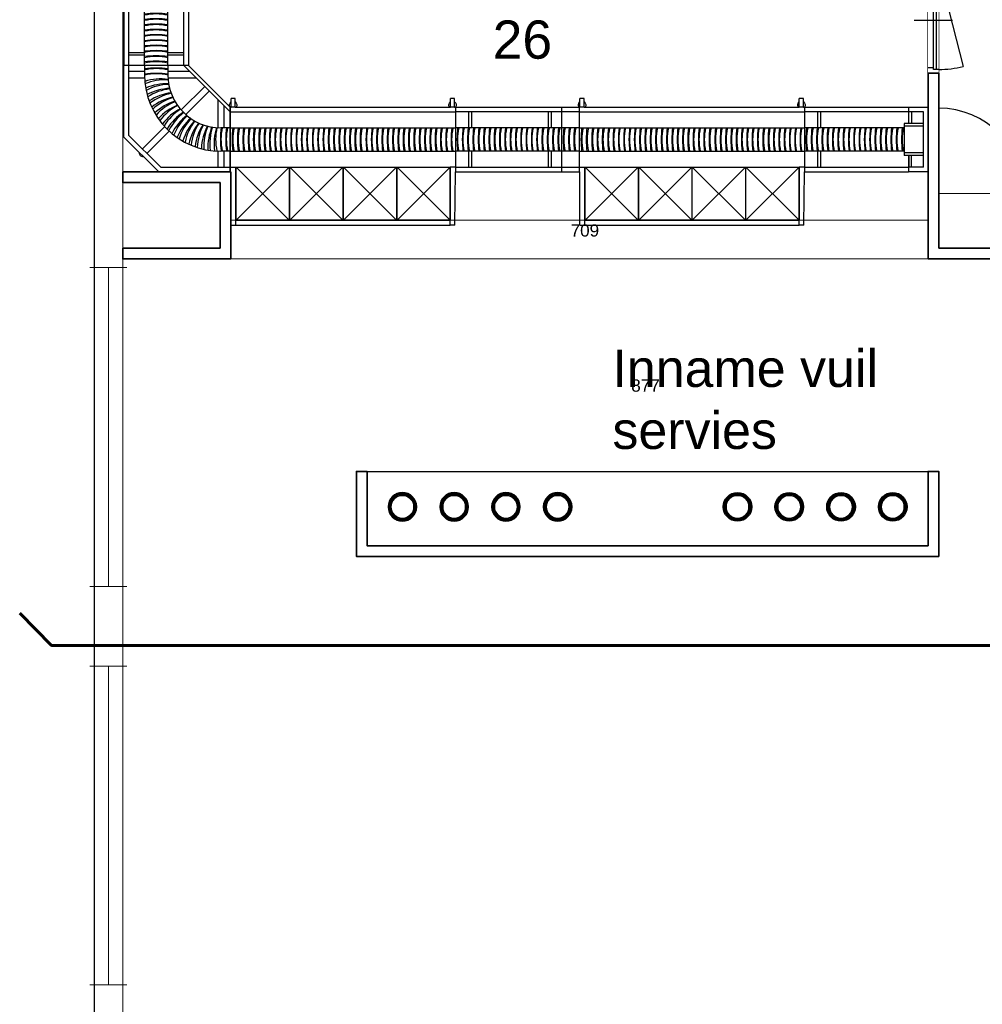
# Model space of a CAD drawing. Header units: millimetres. Extents: x 251300 to 553564, y 2563 to 144710.
# Tile 2 of 57: x 251415 to 260478, y 21080 to 30348. Entities that reach past the tile are written whole.
import ezdxf
from ezdxf.enums import TextEntityAlignment as Align

# ---------------------------------------------------------------- set-up
doc = ezdxf.new("R2010")
doc.units = ezdxf.units.MM
doc.set_wipeout_variables(frame=1)
for name, color, linetype in [('0 @ 50', 7, 'Continuous'), ('0002APP_1', 2, 'Continuous'), ('al73ren-0', 251, 'Continuous'), ('al73ren-1', 7, 'Continuous')]:
    doc.layers.add(name, color=color, linetype=linetype)
for name, color, linetype, lineweight in [('ALN_L73.10_Apparaten', 7, 'Continuous', 20), ('APPARAAT1', 2, 'Continuous', 25), ('APPARAAT2', 1, 'Continuous', 20), ('APPARAAT5', 7, 'Continuous', 5), ('BB Brandscheiding 30  min.', 210, 'WBDBO_030', 60), ('BWK ALGEMEEN', 1, 'Continuous', 25), ('BWK MUREN', 3, 'Continuous', 35), ('POSITIENUMMER', 141, 'Continuous', 20), ('TEKST PS', 10, 'Continuous', 9), ('X-L21_C_buitenwanden', 7, 'Continuous', 30), ('X-L22_C_binnenwand', 7, 'Continuous', 13), ('X-L32_C_binnenwandopeningen', 3, 'Continuous', 5), ('X-T22_C_ruimtelabel', 7, 'Continuous', 5)]:
    doc.layers.add(name, color=color, linetype=linetype, lineweight=lineweight)
doc.styles.add('DVD_Standaard_35', font='arial.ttf', dxfattribs={"height": 3.5})
doc.styles.add('PS', font='arial.ttf')
doc.styles.get("Standard").update_dxf_attribs({"font": 'arial.ttf'})
doc.linetypes.add('WBDBO_030', pattern='A,35,-7.5,["X",DVD_Standaard_35,S=1,R=0,X=-2,Y=-1.75],-7.5', length=50)

# ---------------------------------------------------------------- blocks, each defined once
blk = doc.blocks.new('POSITIENUMMER')
at = {"layer": 'POSITIENUMMER', "style": 'PS', "flags": 1}
for tag, p in [('MERK-TYPE', (-1.22, -6.81)), ('AFMETINGEN', (-1.22, -10.86)), ('OMSCHRIJVING', (-1.22, -14.79)), ('OPMERKINGEN', (-1.22, -18.98))]:
    blk.add_attdef(tag, p, '', height=2.8, dxfattribs=at)
blk.add_wipeout([(-5.03, 0), (-5.03, 0.11), (-5.02, 0.2), (-5, 0.34), (-4.97, 0.48), (-4.93, 0.6), (-4.86, 0.76), (-4.78, 0.92), (-4.69, 1.07), (-4.6, 1.2), (-4.54, 1.27), (-4.48, 1.34), (-4.43, 1.4), (-4.35, 1.49), (-4.26, 1.57), (-4.18, 1.64), (-4.07, 1.73), (-3.91, 1.86), (-3.77, 1.95), (-3.62, 2.05), (-3.49, 2.12), (-3.31, 2.22), (-3.18, 2.29), (-3.02, 2.36), (-2.86, 2.43), (-2.72, 2.48), (-2.53, 2.55), (-2.36, 2.61), (-2.17, 2.66), (-2, 2.71), (-1.73, 2.77), (-1.53, 2.81), (-1.37, 2.84), (-1.13, 2.88), (-0.93, 2.9), (-0.73, 2.92), (-0.52, 2.93), (-0.28, 2.95), (-0.09, 2.95), (0.17, 2.95), (0.35, 2.94), (0.58, 2.93), (0.78, 2.91), (1, 2.89), (1.15, 2.87), (1.32, 2.85), (1.47, 2.82), (1.68, 2.78), (1.88, 2.74), (2.01, 2.7), (2.16, 2.67), (2.37, 2.6), (2.54, 2.55), (2.65, 2.51), (2.78, 2.46), (2.91, 2.41), (3.05, 2.34), (3.21, 2.27), (3.32, 2.22), (3.46, 2.14), (3.61, 2.06), (3.73, 1.98), (3.85, 1.9), (4, 1.79), (4.11, 1.7), (4.21, 1.62), (4.33, 1.5), (4.43, 1.4), (4.53, 1.29), (4.62, 1.17), (4.69, 1.06), (4.77, 0.94), (4.83, 0.83), (4.89, 0.7), (4.93, 0.6), (4.97, 0.47), (4.99, 0.38), (5.02, 0.23), (5.03, 0.13), (5.03, 0.07), (5.03, 0.04), (5.03, -0.07), (5.02, -0.18), (5.02, -0.17), (5.01, -0.3), (4.96, -0.48), (4.92, -0.62), (4.88, -0.73), (4.79, -0.9), (4.74, -0.99), (4.69, -1.08), (4.62, -1.17), (4.52, -1.29), (4.44, -1.39), (4.37, -1.46), (4.28, -1.55), (4.2, -1.63), (4.05, -1.75), (3.95, -1.83), (3.83, -1.91), (3.65, -2.03), (3.52, -2.11), (3.37, -2.19), (3.23, -2.26), (3.12, -2.32), (2.93, -2.4), (2.81, -2.45), (2.67, -2.5), (2.5, -2.56), (2.26, -2.63), (2.12, -2.68), (1.9, -2.73), (1.71, -2.78), (1.55, -2.81), (1.41, -2.83), (1.28, -2.85), (1.11, -2.88), (0.84, -2.91), (0.68, -2.92), (0.46, -2.94), (0.29, -2.95), (0.1, -2.95), (-0.12, -2.95), (-0.33, -2.94), (-0.56, -2.93), (-0.83, -2.91), (-1.09, -2.88), (-1.3, -2.85), (-1.58, -2.8), (-1.83, -2.75), (-2.05, -2.69), (-2.13, -2.67), (-2.15, -2.67), (-2.41, -2.59), (-2.61, -2.52), (-2.79, -2.45), (-2.94, -2.39), (-3.08, -2.33), (-3.25, -2.25), (-3.37, -2.19), (-3.5, -2.12), (-3.64, -2.04), (-3.76, -1.96), (-3.89, -1.87), (-3.97, -1.81), (-4.08, -1.73), (-4.15, -1.67), (-4.32, -1.51), (-4.48, -1.35), (-4.55, -1.26), (-4.64, -1.14), (-4.73, -1), (-4.79, -0.9), (-4.86, -0.77), (-4.91, -0.65), (-4.94, -0.55), (-4.97, -0.44), (-5.01, -0.28), (-5.02, -0.19), (-5.03, -0.07)]).dxf.layer = 'POSITIENUMMER'
at = {"layer": 'POSITIENUMMER'}
blk.add_attdef('POS', text='', height=2.3, dxfattribs=at).set_placement((0, 0), align=Align.MIDDLE)
blk = doc.blocks.new('DVDVB_32_-S-_Raam')
at = {"linetype": 'Continuous', "lineweight": 13}
blk.add_wipeout([(0, 0.5), (1, 0.5), (1, -0.5), (0, -0.5)], dxfattribs=at)
at = {"color": 1, "linetype": 'ByBlock', "lineweight": -2}
for p, q in [((0, -0.5), (0, 0.5)), ((1, -0.5), (1, 0.5)), ((0, 0), (1, 0))]:
    blk.add_line(p, q, dxfattribs=at)
blk = doc.blocks.new('DVDVB_32_-S-_DubbelDeur')
at = {"linetype": 'Continuous', "lineweight": 13}
blk.add_wipeout([(0, -0.5), (1, -0.5), (1, 0.5), (0, 0.5)], dxfattribs=at)
at = {"color": 0, "linetype": 'ByBlock', "lineweight": -2}
for p, q in [((0, -0.5), (0, 0.5)), ((1, -0.5), (1, 0.5)), ((0, 0), (1, 0))]:
    blk.add_line(p, q, dxfattribs=at)
blk = doc.blocks.new('*U27')
at = {"layer": 'BWK ALGEMEEN'}
for p, q in [((35, 0), (936.8, 229)), ((1000, 0), (0, 0)), ((1000, -100), (0, -100))]:
    blk.add_line(p, q, dxfattribs=at)
blk.add_arc((22, 0), 943, 0, 14.05738, dxfattribs=at)
blk.add_wipeout([(1000, 0), (1000, -100), (0, -100), (0, 0)]).dxf.layer = 'BWK ALGEMEEN'
for p, q in [((500, -230.6), (500, 130.6)), ((0, 0), (0, -100)), ((35, 0), (35, -50)), ((965, 0), (965, -50)), ((1000, 0), (1000, -100)), ((965, -20), (35, -20)), ((965, -50), (35, -50)), ((50, -50), (50, -100)), ((950, -50), (950, -100))]:
    blk.add_line(p, q, dxfattribs=at)
blk = doc.blocks.new('4k tussen')
at = {"layer": 'al73ren-0', "linetype": 'Continuous'}
for p, q in [((-14142.1, 10008.1), (-14142.1, 9398.1)), ((-12022.1, 9963.1), (-14142.1, 9963.1)), ((-14134.6, 10008.1), (-14094.6, 10008.1)), ((-12069.6, 10008.1), (-12029.6, 10008.1)), ((-12022.1, 10008.1), (-12022.1, 9963.1)), ((-12022.1, 9963.1), (-12022.1, 9443.1)), ((-12022.1, 9813.1), (-14142.1, 9813.1)), ((-12022.1, 9593.1), (-14142.1, 9593.1)), ((-14142.1, 9443.1), (-14092.1, 9443.1)), ((-12072.1, 9443.1), (-14092.1, 9443.1)), ((-14092.1, 8898.1), (-14092.1, 9443.1)), ((-12072.1, 9443.1), (-12072.1, 8898.1)), ((-12022.1, 9443.1), (-12072.1, 9443.1)), ((-12022.1, 9443.1), (-12022.1, 9398.1)), ((-12072.1, 8943.1), (-14092.1, 8943.1))]:
    blk.add_line(p, q, dxfattribs=at)
at = {"layer": 'al73ren-0'}
for points in [[(-13592.1, 9443.1), (-14092.1, 9443.1), (-14092.1, 8943.1), (-13592.1, 8943.1), (-13592.1, 9443.1), (-14092.1, 8943.1), (-13592.1, 8943.1), (-14092.1, 9443.1)], [(-13087.1, 9443.1), (-13587.1, 9443.1), (-13587.1, 8943.1), (-13087.1, 8943.1), (-13087.1, 9443.1), (-13587.1, 8943.1), (-13087.1, 8943.1), (-13587.1, 9443.1)], [(-12582.1, 9443.1), (-13082.1, 9443.1), (-13082.1, 8943.1), (-12582.1, 8943.1), (-12582.1, 9443.1), (-13082.1, 8943.1), (-12582.1, 8943.1), (-13082.1, 9443.1)], [(-12077.1, 9443.1), (-12577.1, 9443.1), (-12577.1, 8943.1), (-12077.1, 8943.1), (-12077.1, 9443.1), (-12577.1, 8943.1), (-12077.1, 8943.1), (-12577.1, 9443.1)]]:
    blk.add_lwpolyline(points, dxfattribs=at)
at = {"layer": 'al73ren-0', "linetype": 'Continuous'}
for centre, radius, start, end in [((-14114.6, 10028.1), 35, 124.8499, 214.8499), ((-14114.6, 10028.1), 35, 325.1501, 55.1501), ((-12049.6, 10028.1), 35, 124.8499, 214.8499), ((-12049.6, 10028.1), 35, 325.1501, 55.1501), ((-14604.2, 9703.1), 495, 347.16041, 12.83959), ((-15074.2, 9703.1), 970, 353.48853, 6.51147), ((-14554.2, 9703.1), 495, 347.16041, 12.83959), ((-15024.2, 9703.1), 970, 353.48853, 6.51147), ((-14504.2, 9703.1), 495, 347.16041, 12.83959), ((-14974.2, 9703.1), 970, 353.48853, 6.51147), ((-14454.2, 9703.1), 495, 347.16041, 12.83959), ((-14924.2, 9703.1), 970, 353.48853, 6.51147), ((-14404.2, 9703.1), 495, 347.16041, 12.83959), ((-14874.2, 9703.1), 970, 353.48853, 6.51147), ((-14354.2, 9703.1), 495, 347.16041, 12.83959), ((-14824.2, 9703.1), 970, 353.48853, 6.51147), ((-14304.2, 9703.1), 495, 347.16041, 12.83959), ((-14774.2, 9703.1), 970, 353.48853, 6.51147), ((-14254.2, 9703.1), 495, 347.16041, 12.83959), ((-14723, 9703.1), 970, 353.48853, 6.51147), ((-14203, 9703.1), 495, 347.16041, 12.83959), ((-14673, 9703.1), 970, 353.48853, 6.51147), ((-14153, 9703.1), 495, 347.16041, 12.83959), ((-14623, 9703.1), 970, 353.48853, 6.51147), ((-14103, 9703.1), 495, 347.16041, 12.83959), ((-14573, 9703.1), 970, 353.48853, 6.51147), ((-14053, 9703.1), 495, 347.16041, 12.83959), ((-14523, 9703.1), 970, 353.48853, 6.51147), ((-14003, 9703.1), 495, 347.16041, 12.83959), ((-14473, 9703.1), 970, 353.48853, 6.51147), ((-13953, 9703.1), 495, 347.16041, 12.83959), ((-14423, 9703.1), 970, 353.48853, 6.51147), ((-13903, 9703.1), 495, 347.16041, 12.83959), ((-14373, 9703.1), 970, 353.48853, 6.51147), ((-13853, 9703.1), 495, 347.16041, 12.83959), ((-14323, 9703.1), 970, 353.48853, 6.51147), ((-13803, 9703.1), 495, 347.16041, 12.83959), ((-14273, 9703.1), 970, 353.48853, 6.51147), ((-14273, 9703.1), 970, 353.48853, 6.51147), ((-13749.2, 9703.1), 495, 347.16041, 12.83959), ((-14218, 9703.1), 970, 353.48853, 6.51147), ((-13698, 9703.1), 495, 347.16041, 12.83959), ((-14168, 9703.1), 970, 353.48853, 6.51147), ((-13648, 9703.1), 495, 347.16041, 12.83959), ((-14118, 9703.1), 970, 353.48853, 6.51147), ((-13598, 9703.1), 495, 347.16041, 12.83959), ((-14068, 9703.1), 970, 353.48853, 6.51147), ((-13548, 9703.1), 495, 347.16041, 12.83959), ((-14018, 9703.1), 970, 353.48853, 6.51147), ((-13498, 9703.1), 495, 347.16041, 12.83959), ((-13968, 9703.1), 970, 353.48853, 6.51147), ((-13448, 9703.1), 495, 347.16041, 12.83959), ((-13918, 9703.1), 970, 353.48853, 6.51147), ((-13398, 9703.1), 495, 347.16041, 12.83959), ((-13868, 9703.1), 970, 353.48853, 6.51147), ((-13348, 9703.1), 495, 347.16041, 12.83959), ((-13818, 9703.1), 970, 353.48853, 6.51147), ((-13298, 9703.1), 495, 347.16041, 12.83959), ((-13768, 9703.1), 970, 353.48853, 6.51147), ((-13768, 9703.1), 970, 353.48853, 6.51147), ((-13244.2, 9703.1), 495, 347.16041, 12.83959), ((-13714.2, 9703.1), 970, 353.48853, 6.51147), ((-13194.2, 9703.1), 495, 347.16041, 12.83959), ((-13664.2, 9703.1), 970, 353.48853, 6.51147), ((-13144.2, 9703.1), 495, 347.16041, 12.83959), ((-13614.2, 9703.1), 970, 353.48853, 6.51147), ((-13094.2, 9703.1), 495, 347.16041, 12.83959), ((-13564.2, 9703.1), 970, 353.48853, 6.51147), ((-13044.2, 9703.1), 495, 347.16041, 12.83959), ((-13514.2, 9703.1), 970, 353.48853, 6.51147), ((-12994.2, 9703.1), 495, 347.16041, 12.83959), ((-13464.2, 9703.1), 970, 353.48853, 6.51147), ((-12944.2, 9703.1), 495, 347.16041, 12.83959), ((-13414.2, 9703.1), 970, 353.48853, 6.51147), ((-12894.2, 9703.1), 495, 347.16041, 12.83959), ((-13364.2, 9703.1), 970, 353.48853, 6.51147), ((-12844.2, 9703.1), 495, 347.16041, 12.83959), ((-13314.2, 9703.1), 970, 353.48853, 6.51147), ((-12794.2, 9703.1), 495, 347.16041, 12.83959), ((-13264.2, 9703.1), 970, 353.48853, 6.51147), ((-12744.2, 9703.1), 495, 347.16041, 12.83959), ((-13212.1, 9703.1), 970, 353.48853, 6.51147), ((-12694.2, 9703.1), 495, 347.16041, 12.83959), ((-13164.2, 9703.1), 970, 353.48853, 6.51147), ((-12644.2, 9703.1), 495, 347.16041, 12.83959), ((-13114.2, 9703.1), 970, 353.48853, 6.51147), ((-12594.2, 9703.1), 495, 347.16041, 12.83959), ((-13062.1, 9703.1), 970, 353.48853, 6.51147), ((-12544.2, 9703.1), 495, 347.16041, 12.83959), ((-13012.1, 9703.1), 970, 353.48853, 6.51147)]:
    blk.add_arc(centre, radius, start, end, dxfattribs=at)
at = {"layer": 'al73ren-1', "linetype": 'Continuous'}
for p, q in [((-14134.6, 10008.1), (-14134.6, 10088.1)), ((-14134.6, 10088.1), (-14094.6, 10088.1)), ((-14094.6, 10008.1), (-14094.6, 10088.1)), ((-12069.6, 10008.1), (-12069.6, 10088.1)), ((-12069.6, 10088.1), (-12029.6, 10088.1)), ((-12029.6, 10008.1), (-12029.6, 10088.1)), ((-14134.6, 10008.1), (-14142.1, 10008.1)), ((-12069.6, 10008.1), (-14094.6, 10008.1)), ((-12022.1, 10008.1), (-12029.6, 10008.1)), ((-14137.1, 8898.1), (-14142.1, 9398.1)), ((-14142.1, 9398.1), (-14142.1, 9398.1)), ((-12027.1, 8898.1), (-12027.1, 9398.1)), ((-14137.1, 8898.1), (-14092.1, 8898.1)), ((-12072.1, 8898.1), (-14092.1, 8898.1)), ((-12027.1, 8898.1), (-12072.1, 8898.1))]:
    blk.add_line(p, q, dxfattribs=at)
blk = doc.blocks.new('keerdeel')
at = {"layer": 'al73ren-0', "linetype": 'Continuous'}
for p, q in [((4141.7, 6008.1), (4141.7, 5853.1)), ((4141.7, 6008.1), (4141.7, 5963.1)), ((4281.7, 5963.1), (4141.7, 5963.1)), ((4145.7, 5853.1), (4145.7, 5963.1)), ((4170.7, 5963.1), (4170.7, 5853.1)), ((4281.7, 5443.1), (4281.7, 5963.1)), ((4141.7, 5553.1), (4141.7, 5398.1)), ((4145.7, 5553.1), (4145.7, 5443.1)), ((4170.7, 5443.1), (4170.7, 5553.1)), ((4281.7, 5443.1), (4141.7, 5443.1))]:
    blk.add_line(p, q, dxfattribs=at)
at = {"layer": 'al73ren-0'}
for p, q in [((4281.7, 5853.1), (4101.7, 5853.1)), ((4101.7, 5853.1), (4101.7, 5553.1)), ((4281.7, 5828.1), (4101.7, 5828.1)), ((4281.7, 5578.1), (4101.7, 5578.1)), ((4281.7, 5553.1), (4101.7, 5553.1))]:
    blk.add_line(p, q, dxfattribs=at)
at = {"layer": 'al73ren-1', "linetype": 'Continuous'}
for p, q in [((4141.7, 6008.1), (4326.7, 6008.1)), ((4326.7, 6008.1), (4326.7, 5398.1)), ((4326.7, 5398.1), (4141.7, 5398.1))]:
    blk.add_line(p, q, dxfattribs=at)
blk = doc.blocks.new('A$C9f759018')
at = {"linetype": 'Continuous'}
for p, q in [((0, 392.5), (1, 392.5)), ((392.5, 0), (392.5, 1))]:
    blk.add_line(p, q, dxfattribs=at)
at = {"layer": 'al73ren-0', "linetype": 'Continuous'}
for p, q in [((0, 1002.5), (0, 392.5)), ((655.1, 957.5), (0, 957.5)), ((57.5, 957.5), (57.5, 807.5)), ((117.5, 806.9), (117.5, 957.5)), ((957.5, 655.1), (655.1, 957.5)), ((0, 807.5), (87.5, 807.5)), ((785.1, 827.5), (575, 617.4)), ((617.4, 575), (827.5, 785.1)), ((957.5, 0), (957.5, 655.1)), ((0, 587.5), (87.5, 587.5)), ((57.5, 587.5), (57.5, 381.6)), ((117.5, 321.6), (117.5, 586.6)), ((0, 437.5), (1.6, 437.5)), ((1.6, 437.5), (437.5, 1.6)), ((419.2, 461.6), (198.3, 240.8)), ((240.8, 198.3), (461.6, 419.2)), ((586.6, 117.5), (321.6, 117.5)), ((957.5, 117.5), (806.9, 117.5)), ((381.6, 57.5), (587.5, 57.5)), ((437.5, 1.6), (437.5, 0)), ((587.5, 0), (587.5, 87.5)), ((807.5, 0), (807.5, 87.5)), ((807.5, 57.5), (957.5, 57.5)), ((392.5, 0), (1002.5, 0))]:
    blk.add_line(p, q, dxfattribs=at)
for centre, radius, start, end in [((822.2, 822.2), 35, 355.0052, 94.9948), ((-457.5, 695), 495, 347.16041, 12.83959), ((-457.5, 695), 495, 347.16041, 12.83959), ((-927.5, 695), 970, 353.48853, 6.51147), ((-407.5, 695), 495, 347.16041, 12.83959), ((-877.5, 695), 970, 353.48853, 6.51147), ((87.5, 87.5), 720, 0, 90), ((-357.5, 695), 495, 347.16041, 12.83959), ((-342.5, 734.9), 495, 342.16041, 7.83959), ((-302.6, 731.5), 495, 342.16041, 7.83959), ((-284.2, 770), 495, 337.16041, 2.83959), ((-244.8, 763), 495, 337.16041, 2.83959), ((-223.1, 799.7), 495, 332.16041, 357.83959), ((-184.5, 789.4), 495, 332.16041, 357.83959), ((-159.6, 824.1), 495, 327.16041, 352.83959), ((-122, 810.4), 495, 327.16041, 352.83959), ((-94.3, 842.8), 495, 322.16041, 347.83959), ((-58, 825.9), 495, 322.16041, 347.83959), ((-27.5, 855.8), 495, 317.16041, 342.83959), ((7.1, 835.8), 495, 317.16041, 342.83959), ((40.1, 862.9), 495, 312.16041, 337.83959), ((72.9, 839.9), 495, 312.16041, 337.83959), ((87.5, 87.5), 500, 0, 90), ((108.1, 864), 495, 307.16041, 332.83959), ((138.7, 838.3), 495, 307.16041, 332.83959), ((175.9, 859.3), 495, 302.16041, 327.83959), ((204.2, 831), 495, 302.16041, 327.83959), ((243, 848.6), 495, 297.16041, 322.83959), ((268.7, 818), 495, 297.16041, 322.83959), ((309, 832.2), 495, 292.16041, 317.83959), ((331.9, 799.4), 495, 292.16041, 317.83959), ((373.3, 810), 495, 287.16041, 312.83959), ((393.3, 775.4), 495, 287.16041, 312.83959), ((435.4, 782.4), 495, 282.16041, 307.83959), ((494.8, 749.4), 495, 277.16041, 302.83959), ((452.3, 746.1), 495, 282.16041, 307.83959), ((508.5, 711.8), 495, 277.16041, 302.83959), ((551.2, 711.4), 495, 272.16041, 297.83959), ((604, 668.6), 495, 267.16041, 292.83959), ((561.5, 672.7), 495, 272.16041, 297.83959), ((652.9, 621.3), 495, 262.16041, 287.83959), ((611, 629.2), 495, 267.16041, 292.83959), ((695.4, 574.7), 495, 257.16041, 282.83959), ((695.4, 1044.7), 970, 263.48853, 276.51147), ((695.4, 524.7), 495, 257.16041, 282.83959), ((695.4, 994.7), 970, 263.48853, 276.51147)]:
    blk.add_arc(centre, radius, start, end, dxfattribs=at)
at = {"layer": 'al73ren-1', "linetype": 'Continuous'}
for p, q in [((0, 1002.5), (673.7, 1002.5)), ((1002.5, 673.7), (673.7, 1002.5)), ((1002.5, 673.7), (1002.5, 0)), ((392.5, 1), (1, 392.5))]:
    blk.add_line(p, q, dxfattribs=at)
blk = doc.blocks.new('A$C89915ead')
at = {"layer": 'al73ren-0', "linetype": 'Continuous'}
for p, q in [((0, 753.8), (610, 753.8)), ((45, 753.8), (45, 0)), ((195, 753.8), (195, 139.5)), ((415, 753.8), (415, 139.5)), ((565, 0), (565, 753.8)), ((45, 655.8), (195, 655.8)), ((415, 655.8), (565, 655.8)), ((195, 630.8), (45, 630.8)), ((565, 630.8), (415, 630.8)), ((45, 152), (195, 152)), ((195, 127), (45, 127)), ((195, 139.5), (195, 0)), ((415, 152), (565, 152)), ((415, 139.5), (415, 0)), ((565, 127), (415, 127)), ((0, 0), (610, 0))]:
    blk.add_line(p, q, dxfattribs=at)
for centre, radius, start, end in [((305, 1214.5), 495, 257.16041, 282.83959), ((305, 1684.5), 970, 263.48853, 276.51147), ((305, 1164.5), 495, 257.16041, 282.83959), ((305, 1634.5), 970, 263.48853, 276.51147), ((305, 1114.5), 495, 257.16041, 282.83959), ((305, 1584.5), 970, 263.48853, 276.51147), ((305, 1064.5), 495, 257.16041, 282.83959), ((305, 1534.5), 970, 263.48853, 276.51147), ((305, 1014.5), 495, 257.16041, 282.83959), ((305, 1484.5), 970, 263.48853, 276.51147), ((305, 964.5), 495, 257.16041, 282.83959), ((305, 1434.5), 970, 263.48853, 276.51147), ((305, 914.5), 495, 257.16041, 282.83959), ((305, 1384.5), 970, 263.48853, 276.51147), ((305, 864.5), 495, 257.16041, 282.83959), ((305, 1334.5), 970, 263.48853, 276.51147), ((305, 814.5), 495, 257.16041, 282.83959), ((305, 1284.5), 970, 263.48853, 276.51147), ((305, 764.5), 495, 257.16041, 282.83959), ((305, 1234.5), 970, 263.48853, 276.51147), ((305, 714.5), 495, 257.16041, 282.83959), ((305, 1184.5), 970, 263.48853, 276.51147), ((305, 664.5), 495, 257.16041, 282.83959), ((305, 1134.5), 970, 263.48853, 276.51147), ((305, 614.5), 495, 257.16041, 282.83959), ((305, 1084.5), 970, 263.48853, 276.51147), ((305, 564.5), 495, 257.16041, 282.83959), ((305, 1034.5), 970, 263.48853, 276.51147), ((305, 514.5), 495, 257.16041, 282.83959), ((305, 984.5), 970, 263.48853, 276.51147)]:
    blk.add_arc(centre, radius, start, end, dxfattribs=at)
at = {"layer": 'al73ren-1', "linetype": 'Continuous'}
for p, q in [((0, 0), (0, 753.8)), ((610, 0), (610, 753.8))]:
    blk.add_line(p, q, dxfattribs=at)
blk = doc.blocks.new('*U163')
at = {"layer": 'APPARAAT1'}
blk.add_lwpolyline([(-1000, -700), (-1000, 0), (4282.7, 0), (4282.7, -700)], close=True, dxfattribs=at)
blk = doc.blocks.new('-AFVLTON')
at = {"layer": 'APPARAAT1'}
blk.add_circle((0, 0), 135, dxfattribs=at)
at = {"layer": 'APPARAAT2'}
blk.add_circle((0, 0), 105, dxfattribs=at)
at = {"layer": 'APPARAAT5'}
for radius in [130, 125, 120, 115, 110]:
    blk.add_circle((0, 0), radius, dxfattribs=at)

msp = doc.modelspace()

# ---------------------------------------------------------------- linework, layer by layer
at = {"layer": 'al73ren-0', "linetype": 'Continuous'}
for p, q in [((255517.4, 29524.7), (255517.4, 28914.7)), ((256682.4, 29479.7), (255517.4, 29479.7)), ((255644.4, 29329.7), (255644.4, 29479.7)), ((255669.4, 29479.7), (255669.4, 29329.7)), ((256394.4, 29329.7), (256394.4, 29479.7)), ((256419.4, 29479.7), (256419.4, 29329.7)), ((256517.4, 29524.7), (256517.4, 28914.7)), ((258802.4, 29524.7), (258802.4, 28914.7)), ((259782.7, 29479.7), (258802.4, 29479.7)), ((258929.4, 29329.7), (258929.4, 29479.7)), ((258954.4, 29479.7), (258954.4, 29329.7)), ((255656.9, 29329.7), (255517.4, 29329.7)), ((256682.4, 29329.7), (255656.9, 29329.7)), ((258941.9, 29329.7), (258802.4, 29329.7)), ((259742.7, 29329.7), (258941.9, 29329.7)), ((255656.9, 29109.7), (255517.4, 29109.7)), ((255644.4, 28959.7), (255644.4, 29109.7)), ((256682.4, 29109.7), (255656.9, 29109.7)), ((255669.4, 29109.7), (255669.4, 28959.7)), ((256394.4, 28959.7), (256394.4, 29109.7)), ((256419.4, 29109.7), (256419.4, 28959.7)), ((258941.9, 29109.7), (258802.4, 29109.7)), ((258929.4, 28959.7), (258929.4, 29109.7)), ((259742.7, 29109.7), (258941.9, 29109.7)), ((258954.4, 29109.7), (258954.4, 28959.7)), ((255517.4, 28959.7), (256682.4, 28959.7)), ((258802.4, 28959.7), (259782.7, 28959.7))]:
    msp.add_line(p, q, dxfattribs=at)
for centre, radius, start, end in [((256501.9, 29219.7), 970, 173.48853, 186.51147), ((256031.9, 29219.7), 495, 167.16041, 192.83959), ((256551.9, 29219.7), 970, 173.48853, 186.51147), ((256081.9, 29219.7), 495, 167.16041, 192.83959), ((256601.9, 29219.7), 970, 173.48853, 186.51147), ((256131.9, 29219.7), 495, 167.16041, 192.83959), ((256651.9, 29219.7), 970, 173.48853, 186.51147), ((256181.9, 29219.7), 495, 167.16041, 192.83959), ((256701.9, 29219.7), 970, 173.48853, 186.51147), ((256231.9, 29219.7), 495, 167.16041, 192.83959), ((256751.9, 29219.7), 970, 173.48853, 186.51147), ((256281.9, 29219.7), 495, 167.16041, 192.83959), ((256801.9, 29219.7), 970, 173.48853, 186.51147), ((256331.9, 29219.7), 495, 167.16041, 192.83959), ((256851.9, 29219.7), 970, 173.48853, 186.51147), ((256381.9, 29219.7), 495, 167.16041, 192.83959), ((256901.9, 29219.7), 970, 173.48853, 186.51147), ((256431.9, 29219.7), 495, 167.16041, 192.83959), ((256951.9, 29219.7), 970, 173.48853, 186.51147), ((256481.9, 29219.7), 495, 167.16041, 192.83959), ((257001.9, 29219.7), 970, 173.48853, 186.51147), ((256531.9, 29219.7), 495, 167.16041, 192.83959), ((257051.9, 29219.7), 970, 173.48853, 186.51147), ((256581.9, 29219.7), 495, 167.16041, 192.83959), ((257101.9, 29219.7), 970, 173.48853, 186.51147), ((256631.9, 29219.7), 495, 167.16041, 192.83959), ((257151.9, 29219.7), 970, 173.48853, 186.51147), ((256681.9, 29219.7), 495, 167.16041, 192.83959), ((257201.9, 29219.7), 970, 173.48853, 186.51147), ((256731.9, 29219.7), 495, 167.16041, 192.83959), ((257251.9, 29219.7), 970, 173.48853, 186.51147), ((256781.9, 29219.7), 495, 167.16041, 192.83959), ((257301.9, 29219.7), 970, 173.48853, 186.51147), ((256831.9, 29219.7), 495, 167.16041, 192.83959), ((257351.9, 29219.7), 970, 173.48853, 186.51147), ((256881.9, 29219.7), 495, 167.16041, 192.83959), ((257401.9, 29219.7), 970, 173.48853, 186.51147), ((256931.9, 29219.7), 495, 167.16041, 192.83959), ((257451.9, 29219.7), 970, 173.48853, 186.51147), ((256981.9, 29219.7), 495, 167.16041, 192.83959), ((257501.9, 29219.7), 970, 173.48853, 186.51147), ((257031.9, 29219.7), 495, 167.16041, 192.83959), ((257551.9, 29219.7), 970, 173.48853, 186.51147), ((257081.9, 29219.7), 495, 167.16041, 192.83959), ((257601.9, 29219.7), 970, 173.48853, 186.51147), ((257131.9, 29219.7), 495, 167.16041, 192.83959), ((259786.9, 29219.7), 970, 173.48853, 186.51147), ((259316.9, 29219.7), 495, 167.16041, 192.83959), ((259836.9, 29219.7), 970, 173.48853, 186.51147), ((259366.9, 29219.7), 495, 167.16041, 192.83959), ((259886.9, 29219.7), 970, 173.48853, 186.51147), ((259416.9, 29219.7), 495, 167.16041, 192.83959), ((259936.9, 29219.7), 970, 173.48853, 186.51147), ((259466.9, 29219.7), 495, 167.16041, 192.83959), ((259986.9, 29219.7), 970, 173.48853, 186.51147), ((259516.9, 29219.7), 495, 167.16041, 192.83959), ((260036.9, 29219.7), 970, 173.48853, 186.51147), ((259566.9, 29219.7), 495, 167.16041, 192.83959), ((260086.9, 29219.7), 970, 173.48853, 186.51147), ((259616.9, 29219.7), 495, 167.16041, 192.83959), ((260136.9, 29219.7), 970, 173.48853, 186.51147), ((259666.9, 29219.7), 495, 167.16041, 192.83959), ((260186.9, 29219.7), 970, 173.48853, 186.51147), ((259716.9, 29219.7), 495, 167.16041, 192.83959), ((260236.9, 29219.7), 970, 173.48853, 186.51147), ((259766.9, 29219.7), 495, 167.16041, 192.83959), ((260286.9, 29219.7), 970, 173.48853, 186.51147), ((259816.9, 29219.7), 495, 167.16041, 192.83959), ((260336.9, 29219.7), 970, 173.48853, 186.51147), ((259866.9, 29219.7), 495, 167.16041, 192.83959), ((260386.9, 29219.7), 970, 173.48853, 186.51147), ((259916.9, 29219.7), 495, 167.16041, 192.83959), ((260436.9, 29219.7), 970, 173.48853, 186.51147), ((259966.9, 29219.7), 495, 167.16041, 192.83959), ((260486.9, 29219.7), 970, 173.48853, 186.51147), ((260016.9, 29219.7), 495, 167.16041, 192.83959), ((260536.9, 29219.7), 970, 173.48853, 186.51147), ((260066.9, 29219.7), 495, 167.16041, 192.83959), ((260586.9, 29219.7), 970, 173.48853, 186.51147), ((260116.9, 29219.7), 495, 167.16041, 192.83959), ((260636.9, 29219.7), 970, 173.48853, 186.51147), ((260166.9, 29219.7), 495, 167.16041, 192.83959), ((260686.9, 29219.7), 970, 173.48853, 186.51147), ((260216.9, 29219.7), 495, 167.16041, 192.83959)]:
    msp.add_arc(centre, radius, start, end, dxfattribs=at)
at = {"layer": 'al73ren-1', "linetype": 'Continuous'}
for p, q in [((255517.4, 29524.7), (256682.4, 29524.7)), ((258802.4, 29524.7), (259782.7, 29524.7)), ((255517.4, 28914.7), (256682.4, 28914.7)), ((258802.4, 28914.7), (259782.7, 28914.7))]:
    msp.add_line(p, q, dxfattribs=at)
at = {"layer": 'ALN_L73.10_Apparaten'}
for p, q in [((259967.7, 28096.6), (259967.7, 28914.7)), ((253402.4, 28459.7), (253402.4, 28096.6)), ((253402.4, 28096.6), (259967.7, 28096.6))]:
    msp.add_line(p, q, dxfattribs=at)
at = {"layer": 'APPARAAT1'}
msp.add_line((259967.7, 28196.6), (259967.7, 28796.6), dxfattribs=at)
at = {"layer": 'BWK MUREN'}
for p, q in [((259967.7, 29844.2), (259967.7, 28096.6)), ((259967.7, 29844.2), (260067.7, 29844.2)), ((260067.7, 28196.6), (264885.7, 28196.6)), ((259967.7, 28096.6), (264985.7, 28096.6))]:
    msp.add_line(p, q, dxfattribs=at)
for points in [[(253402.4, 28814.7), (253402.4, 28914.7), (252384.9, 28914.7), (252384.9, 28814.7), (253302.4, 28814.7)], [(253302.4, 28814.7), (253302.4, 28196.6)], [(253402.4, 28196.6), (253402.4, 28196.6), (253402.4, 28814.7)], [(253302.4, 28196.6), (252384.9, 28196.6), (252384.9, 28096.6), (253402.4, 28096.6), (253402.4, 28196.6)]]:
    msp.add_lwpolyline(points, dxfattribs=at)

# ---------------------------------------------------------------- block references
at = {"layer": '0 @ 50', "xscale": 50, "yscale": 50, "zscale": 50}
for p, values in [((256736, 28364), {'POS': '709'}), ((257306.7, 26904), {'POS': '877'})]:
    msp.add_blockref('POSITIENUMMER', p, dxfattribs=at).add_auto_attribs(values)
at = {"layer": 'al73ren-0', "xscale": -1}
msp.add_blockref('4k tussen', (241375.3, 19516.6), dxfattribs=at)
at = {"layer": 'al73ren-0'}
msp.add_blockref('keerdeel', (255641, 23516.6), dxfattribs=at)
at = {"layer": 'al73ren-1', "rotation": 180}
msp.add_blockref('A$C9f759018', (253397.4, 29917.2), dxfattribs=at)
at = {"layer": 'ALN_L73.10_Apparaten', "rotation": 180}
msp.add_blockref('A$C89915ead', (253004.9, 30671), dxfattribs=at)
at = {"layer": 'APPARAAT2', "rotation": 180}
msp.add_blockref('*U163', (258967.7, 25396.6), dxfattribs=at)
at = {"layer": 'X-L32_C_binnenwandopeningen'}
for name, p, xscale, yscale, rotation in [('DVDVB_32_-S-_DubbelDeur', (261673.7, 28711.6), 1606, 170, 180), ('DVDVB_32_-S-_Raam', (252249.9, 25013.8), 2999.994905, 349.9994056, 90), ('DVDVB_32_-S-_Raam', (252249.9, 21263.8), 2999.994905, 349.9994056, 90)]:
    msp.add_blockref(name, p, dxfattribs=dict(at, xscale=xscale, yscale=yscale, rotation=rotation))

# ---------------------------------------------------------------- texts
at = {"layer": 'X-T22_C_ruimtelabel'}
msp.add_text('26', height=360, dxfattribs=at).set_placement((256147.8, 30160.5), align=Align.MIDDLE_CENTER)

# ---------------------------------------------------------------- next in the draw order: linework, layer by layer
at = {"color": 0, "linetype": 'ByBlock', "lineweight": -2}
msp.add_line((260067.7, 28711.6), (260067.7, 29514.6), dxfattribs=at)
msp.add_ellipse((260067.7, 28711.6), major_axis=(-567.8, 567.8), ratio=1, start_param=3.926991, end_param=5.497787, dxfattribs=at)
at = {"layer": 'ALN_L73.10_Apparaten'}
msp.add_line((253402.4, 28459.7), (259967.7, 28459.7), dxfattribs=at)
at = {"layer": 'BWK MUREN'}
msp.add_line((260067.7, 29844.2), (260067.7, 28196.6), dxfattribs=at)
msp.add_lwpolyline([(254685, 26096.6), (254685, 25396.6), (259967.7, 25396.6), (259967.7, 26096.6), (260067.7, 26096.6), (260067.7, 25296.6), (254585, 25296.6), (254585, 26096.6), (254685, 26096.6)], dxfattribs=at)
at = {"layer": 'X-L21_C_buitenwanden'}
msp.add_line((252114.9, 36253.8), (252114.9, 12763.8), dxfattribs=at)
at = {"layer": 'X-L22_C_binnenwand'}
msp.add_line((252384.9, 32553.8), (252384.9, 13033.8), dxfattribs=at)

# ---------------------------------------------------------------- next in the draw order: block references
at = {"layer": '0002APP_1', "xscale": -1}
for p in [(255018.2, 25762.4), (255505.4, 25762.4), (255992.6, 25762.4), (256479.8, 25762.4)]:
    msp.add_blockref('-AFVLTON', p, dxfattribs=at)
at = {"layer": '0002APP_1'}
for p in [(258172.9, 25762.4), (258660.1, 25762.4), (259147.4, 25762.4), (259634.6, 25762.4)]:
    msp.add_blockref('-AFVLTON', p, dxfattribs=at)
at = {"layer": 'al73ren-0', "xscale": -1}
msp.add_blockref('4k tussen', (244660.3, 19516.6), dxfattribs=at)

# ---------------------------------------------------------------- next in the draw order: texts
at = {"layer": 'TEKST PS', "insert": (256995.4, 27241), "char_height": 350, "width": 2546.168, "attachment_point": 1, "style": 'PS'}
msp.add_mtext('Inname vuil servies', dxfattribs=at)

# ---------------------------------------------------------------- next in the draw order: block references
at = {"layer": 'BWK ALGEMEEN', "rotation": 270}
msp.add_blockref('*U27', (260067.7, 30844.2), dxfattribs=at)

# ---------------------------------------------------------------- next in the draw order: linework, layer by layer
at = {"layer": 'BB Brandscheiding 30  min.', "ltscale": 0.5}
msp.add_lwpolyline([(297365.1, 29866.4), (296594.9, 29096.1), (296594.9, 28961.1), (281908.9, 28961.1), (281908.9, 28276.1), (267608.9, 28276.1), (267608.9, 28961.1), (264935.7, 28961.1), (264935.7, 24458.9), (251714.9, 24458.9), (251414.9, 24761.7)], dxfattribs=at)

doc.saveas('drawing.dxf')
